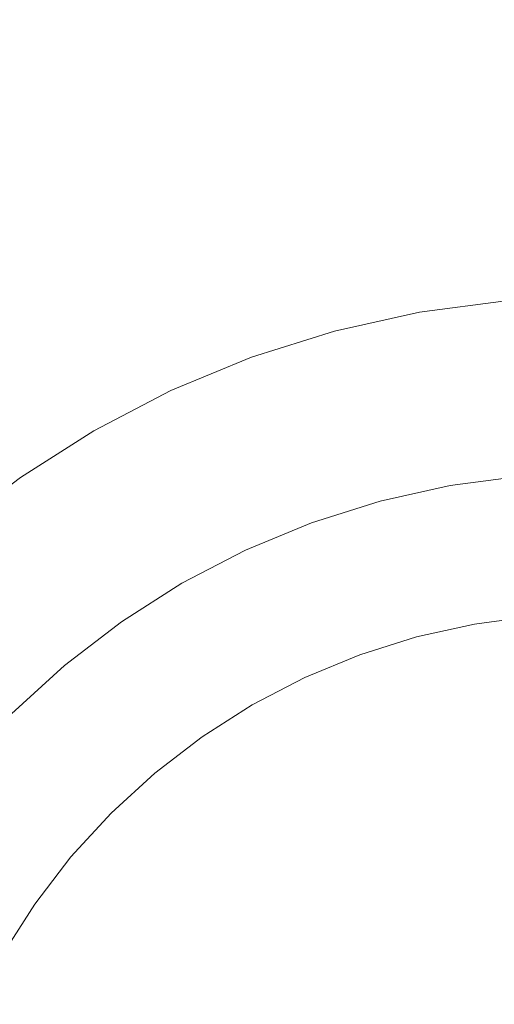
# Model space of a CAD drawing. Header units: millimetres. Extents: x 1865 to 2161, y 1201 to 1385.
# Tile 7 of 40: x 1914.58 to 1921.24, y 1232.95 to 1246.77. Entities that reach past the tile are written whole.
import ezdxf

# ---------------------------------------------------------------- set-up
doc = ezdxf.new("R2010")
doc.units = ezdxf.units.MM
doc.header["$LTSCALE"] = 25.4
doc.layers.add('Lighting-Moving Light', color=7, linetype='Continuous', lineweight=5)

# ---------------------------------------------------------------- blocks, each defined once
blk = doc.blocks.new('Group-1')
at = {"layer": 'Lighting-Moving Light', "color": 7, "linetype": 'Continuous', "lineweight": 5, "transparency": 33554687}
for points in [[(-107.035, -87.035, -16.5), (107.035, -87.035, -16.5), (107.035, 87.035, -16.5), (-107.035, 87.035, -16.5)], [(103.5, -83.5, -108.466), (-103.5, -83.5, -108.466), (-103.5, 83.5, -108.466), (103.5, 83.5, -108.466)]]:
    blk.add_3dface(points, dxfattribs=at)
for points, invisible_edges in [([(-93.623, -50.477, -16.465), (-92.431, -50.213, -16.465), (-91.22, -50.053, -16.465), (-90, -64, -16.465)], 12), ([(-91.22, -50.053, -16.465), (-92.431, -50.213, -16.465), (-92.002, -52.647, -1.637), (-91.005, -52.515, -1.637)], 10), ([(-92.431, -50.213, -16.465), (-93.623, -50.477, -16.465), (-92.984, -52.864, -1.637), (-92.002, -52.647, -1.637)], 10), ([(-95.917, -51.312, -16.465), (-94.788, -50.844, -16.465), (-93.623, -50.477, -16.465), (-90, -64, -16.465)], 12), ([(-93.623, -50.477, -16.465), (-94.788, -50.844, -16.465), (-93.943, -53.167, -1.637), (-92.984, -52.864, -1.637)], 10), ([(-94.788, -50.844, -16.465), (-95.917, -51.312, -16.465), (-94.872, -53.552, -1.637), (-93.943, -53.167, -1.637)], 10), ([(-98.03, -52.532, -16.465), (-97, -51.876, -16.465), (-95.917, -51.312, -16.465), (-90, -64, -16.465)], 12), ([(-95.917, -51.312, -16.465), (-97, -51.876, -16.465), (-95.764, -54.016, -1.637), (-94.872, -53.552, -1.637)], 10), ([(-97, -51.876, -16.465), (-98.03, -52.532, -16.465), (-96.612, -54.556, -1.637), (-95.764, -54.016, -1.637)], 10), ([(-99.899, -54.101, -16.465), (-98.999, -53.275, -16.465), (-98.03, -52.532, -16.465), (-90, -64, -16.465)], 12), ([(-98.03, -52.532, -16.465), (-98.999, -53.275, -16.465), (-97.41, -55.169, -1.637), (-96.612, -54.556, -1.637)], 10), ([(-92.975, -52.897, -1.475), (-91.996, -52.68, -1.475), (-92.002, -52.647, -1.637), (-92.984, -52.864, -1.637)], 11), ([(-91.996, -52.68, -1.475), (-91.002, -52.549, -1.475), (-91.005, -52.515, -1.637), (-92.002, -52.647, -1.637)], 11), ([(-91.988, -52.726, -1.316), (-90.998, -52.596, -1.316), (-91.002, -52.549, -1.475), (-91.996, -52.68, -1.475)], 15), ([(-91.977, -52.786, -1.162), (-90.992, -52.656, -1.162), (-90.998, -52.596, -1.316), (-91.988, -52.726, -1.316)], 15), ([(-92.963, -52.943, -1.316), (-91.988, -52.726, -1.316), (-91.996, -52.68, -1.475), (-92.975, -52.897, -1.475)], 15), ([(-92.947, -53.001, -1.162), (-91.977, -52.786, -1.162), (-91.988, -52.726, -1.316), (-92.963, -52.943, -1.316)], 15), ([(-92.928, -53.071, -1.014), (-91.965, -52.857, -1.014), (-91.977, -52.786, -1.162), (-92.947, -53.001, -1.162)], 15), ([(-91.965, -52.857, -1.014), (-90.986, -52.728, -1.014), (-90.992, -52.656, -1.162), (-91.977, -52.786, -1.162)], 15), ([(-91.95, -52.94, -0.872), (-90.979, -52.813, -0.872), (-90.986, -52.728, -1.014), (-91.965, -52.857, -1.014)], 15), ([(-93.931, -53.199, -1.475), (-92.975, -52.897, -1.475), (-92.984, -52.864, -1.637), (-93.943, -53.167, -1.637)], 11), ([(-93.915, -53.243, -1.316), (-92.963, -52.943, -1.316), (-92.975, -52.897, -1.475), (-93.931, -53.199, -1.475)], 15), ([(-92.907, -53.152, -0.872), (-91.95, -52.94, -0.872), (-91.965, -52.857, -1.014), (-92.928, -53.071, -1.014)], 15), ([(-91.933, -53.035, -0.737), (-90.97, -52.908, -0.737), (-90.979, -52.813, -0.872), (-91.95, -52.94, -0.872)], 15), ([(-91.915, -53.14, -0.611), (-90.961, -53.015, -0.611), (-90.97, -52.908, -0.737), (-91.933, -53.035, -0.737)], 15), ([(-93.895, -53.299, -1.162), (-92.947, -53.001, -1.162), (-92.963, -52.943, -1.316), (-93.915, -53.243, -1.316)], 15), ([(-93.87, -53.368, -1.014), (-92.928, -53.071, -1.014), (-92.947, -53.001, -1.162), (-93.895, -53.299, -1.162)], 15), ([(-92.882, -53.245, -0.737), (-91.933, -53.035, -0.737), (-91.95, -52.94, -0.872), (-92.907, -53.152, -0.872)], 15), ([(-92.854, -53.348, -0.611), (-91.915, -53.14, -0.611), (-91.933, -53.035, -0.737), (-92.882, -53.245, -0.737)], 15), ([(-91.895, -53.255, -0.494), (-90.951, -53.131, -0.494), (-90.961, -53.015, -0.611), (-91.915, -53.14, -0.611)], 15), ([(-94.858, -53.582, -1.475), (-93.931, -53.199, -1.475), (-93.943, -53.167, -1.637), (-94.872, -53.552, -1.637)], 11), ([(-94.838, -53.625, -1.316), (-93.915, -53.243, -1.316), (-93.931, -53.199, -1.475), (-94.858, -53.582, -1.475)], 15), ([(-93.841, -53.447, -0.872), (-92.907, -53.152, -0.872), (-92.928, -53.071, -1.014), (-93.87, -53.368, -1.014)], 15), ([(-93.808, -53.537, -0.737), (-92.882, -53.245, -0.737), (-92.907, -53.152, -0.872), (-93.841, -53.447, -0.872)], 15), ([(-92.824, -53.461, -0.494), (-91.895, -53.255, -0.494), (-91.915, -53.14, -0.611), (-92.854, -53.348, -0.611)], 15), ([(-91.873, -53.38, -0.387), (-90.94, -53.257, -0.387), (-90.951, -53.131, -0.494), (-91.895, -53.255, -0.494)], 15), ([(-98.999, -53.275, -16.465), (-99.899, -54.101, -16.465), (-98.152, -55.848, -1.637), (-97.41, -55.169, -1.637)], 10), ([(-94.813, -53.679, -1.162), (-93.895, -53.299, -1.162), (-93.915, -53.243, -1.316), (-94.838, -53.625, -1.316)], 15), ([(-94.782, -53.745, -1.014), (-93.87, -53.368, -1.014), (-93.895, -53.299, -1.162), (-94.813, -53.679, -1.162)], 15), ([(-93.772, -53.638, -0.611), (-92.854, -53.348, -0.611), (-92.882, -53.245, -0.737), (-93.808, -53.537, -0.737)], 15), ([(-92.791, -53.583, -0.387), (-91.873, -53.38, -0.387), (-91.895, -53.255, -0.494), (-92.824, -53.461, -0.494)], 15), ([(-91.849, -53.512, -0.291), (-90.928, -53.391, -0.291), (-90.94, -53.257, -0.387), (-91.873, -53.38, -0.387)], 15), ([(-94.746, -53.822, -0.872), (-93.841, -53.447, -0.872), (-93.87, -53.368, -1.014), (-94.782, -53.745, -1.014)], 15), ([(-94.706, -53.909, -0.737), (-93.808, -53.537, -0.737), (-93.841, -53.447, -0.872), (-94.746, -53.822, -0.872)], 15), ([(-93.732, -53.748, -0.494), (-92.824, -53.461, -0.494), (-92.854, -53.348, -0.611), (-93.772, -53.638, -0.611)], 15), ([(-93.688, -53.866, -0.387), (-92.791, -53.583, -0.387), (-92.824, -53.461, -0.494), (-93.732, -53.748, -0.494)], 15), ([(-92.756, -53.713, -0.291), (-91.849, -53.512, -0.291), (-91.873, -53.38, -0.387), (-92.791, -53.583, -0.387)], 15), ([(-91.825, -53.652, -0.206), (-90.916, -53.532, -0.206), (-90.928, -53.391, -0.291), (-91.849, -53.512, -0.291)], 15), ([(-95.747, -54.045, -1.475), (-94.858, -53.582, -1.475), (-94.872, -53.552, -1.637), (-95.764, -54.016, -1.637)], 11), ([(-95.724, -54.086, -1.316), (-94.838, -53.625, -1.316), (-94.858, -53.582, -1.475), (-95.747, -54.045, -1.475)], 15), ([(-94.66, -54.006, -0.611), (-93.772, -53.638, -0.611), (-93.808, -53.537, -0.737), (-94.706, -53.909, -0.737)], 15), ([(-93.642, -53.992, -0.291), (-92.756, -53.713, -0.291), (-92.791, -53.583, -0.387), (-93.688, -53.866, -0.387)], 15), ([(-92.72, -53.85, -0.206), (-91.825, -53.652, -0.206), (-91.849, -53.512, -0.291), (-92.756, -53.713, -0.291)], 15), ([(-91.799, -53.798, -0.134), (-90.903, -53.68, -0.134), (-90.916, -53.532, -0.206), (-91.825, -53.652, -0.206)], 15), ([(-95.694, -54.138, -1.162), (-94.813, -53.679, -1.162), (-94.838, -53.625, -1.316), (-95.724, -54.086, -1.316)], 15), ([(-95.657, -54.201, -1.014), (-94.782, -53.745, -1.014), (-94.813, -53.679, -1.162), (-95.694, -54.138, -1.162)], 15), ([(-95.615, -54.274, -0.872), (-94.746, -53.822, -0.872), (-94.782, -53.745, -1.014), (-95.657, -54.201, -1.014)], 15), ([(-94.611, -54.112, -0.494), (-93.732, -53.748, -0.494), (-93.772, -53.638, -0.611), (-94.66, -54.006, -0.611)], 15), ([(-94.558, -54.226, -0.387), (-93.688, -53.866, -0.387), (-93.732, -53.748, -0.494), (-94.611, -54.112, -0.494)], 15), ([(-93.594, -54.126, -0.206), (-92.72, -53.85, -0.206), (-92.756, -53.713, -0.291), (-93.642, -53.992, -0.291)], 15), ([(-92.681, -53.994, -0.134), (-91.799, -53.798, -0.134), (-91.825, -53.652, -0.206), (-92.72, -53.85, -0.206)], 15), ([(-91.772, -53.95, -0.074), (-90.889, -53.834, -0.074), (-90.903, -53.68, -0.134), (-91.799, -53.798, -0.134)], 15), ([(-95.567, -54.358, -0.737), (-94.706, -53.909, -0.737), (-94.746, -53.822, -0.872), (-95.615, -54.274, -0.872)], 15), ([(-94.501, -54.348, -0.291), (-93.642, -53.992, -0.291), (-93.688, -53.866, -0.387), (-94.558, -54.226, -0.387)], 15), ([(-93.543, -54.265, -0.134), (-92.681, -53.994, -0.134), (-92.72, -53.85, -0.206), (-93.594, -54.126, -0.206)], 15), ([(-92.641, -54.143, -0.074), (-91.772, -53.95, -0.074), (-91.799, -53.798, -0.134), (-92.681, -53.994, -0.134)], 15), ([(-91.745, -54.106, -0.027), (-90.876, -53.991, -0.027), (-90.889, -53.834, -0.074), (-91.772, -53.95, -0.074)], 15), ([(-96.593, -54.584, -1.475), (-95.747, -54.045, -1.475), (-95.764, -54.016, -1.637), (-96.612, -54.556, -1.637)], 11), ([(-95.514, -54.45, -0.611), (-94.66, -54.006, -0.611), (-94.706, -53.909, -0.737), (-95.567, -54.358, -0.737)], 15), ([(-95.455, -54.551, -0.494), (-94.611, -54.112, -0.494), (-94.66, -54.006, -0.611), (-95.514, -54.45, -0.611)], 15), ([(-94.441, -54.477, -0.206), (-93.594, -54.126, -0.206), (-93.642, -53.992, -0.291), (-94.501, -54.348, -0.291)], 15), ([(-93.49, -54.41, -0.074), (-92.641, -54.143, -0.074), (-92.681, -53.994, -0.134), (-93.543, -54.265, -0.134)], 15), ([(-92.6, -54.296, -0.027), (-91.745, -54.106, -0.027), (-91.772, -53.95, -0.074), (-92.641, -54.143, -0.074)], 15), ([(-91.717, -54.265, 0.007), (-90.862, -54.153, 0.007), (-90.876, -53.991, -0.027), (-91.745, -54.106, -0.027)], 15), ([(-101.468, -55.97, -16.465), (-100.725, -55.001, -16.465), (-99.899, -54.101, -16.465), (-90, -64, -16.465)], 12), ([(-96.566, -54.623, -1.316), (-95.724, -54.086, -1.316), (-95.747, -54.045, -1.475), (-96.593, -54.584, -1.475)], 15), ([(-96.532, -54.672, -1.162), (-95.694, -54.138, -1.162), (-95.724, -54.086, -1.316), (-96.566, -54.623, -1.316)], 15), ([(-96.49, -54.731, -1.014), (-95.657, -54.201, -1.014), (-95.694, -54.138, -1.162), (-96.532, -54.672, -1.162)], 15), ([(-95.392, -54.661, -0.387), (-94.558, -54.226, -0.387), (-94.611, -54.112, -0.494), (-95.455, -54.551, -0.494)], 15), ([(-94.378, -54.611, -0.134), (-93.543, -54.265, -0.134), (-93.594, -54.126, -0.206), (-94.441, -54.477, -0.206)], 15), ([(-93.436, -54.559, -0.027), (-92.6, -54.296, -0.027), (-92.641, -54.143, -0.074), (-93.49, -54.41, -0.074)], 15), ([(-92.558, -54.452, 0.007), (-91.717, -54.265, 0.007), (-91.745, -54.106, -0.027), (-92.6, -54.296, -0.027)], 15), ([(-91.688, -54.427, 0.028), (-90.847, -54.316, 0.028), (-90.862, -54.153, 0.007), (-91.717, -54.265, 0.007)], 15), ([(-96.441, -54.801, -0.872), (-95.615, -54.274, -0.872), (-95.657, -54.201, -1.014), (-96.49, -54.731, -1.014)], 15), ([(-96.386, -54.879, -0.737), (-95.567, -54.358, -0.737), (-95.615, -54.274, -0.872), (-96.441, -54.801, -0.872)], 15), ([(-95.325, -54.777, -0.291), (-94.501, -54.348, -0.291), (-94.558, -54.226, -0.387), (-95.392, -54.661, -0.387)], 15), ([(-94.313, -54.751, -0.074), (-93.49, -54.41, -0.074), (-93.543, -54.265, -0.134), (-94.378, -54.611, -0.134)], 15), ([(-93.381, -54.711, 0.007), (-92.558, -54.452, 0.007), (-92.6, -54.296, -0.027), (-93.436, -54.559, -0.027)], 15), ([(-92.516, -54.61, 0.028), (-91.688, -54.427, 0.028), (-91.717, -54.265, 0.007), (-92.558, -54.452, 0.007)], 15), ([(-96.325, -54.967, -0.611), (-95.514, -54.45, -0.611), (-95.567, -54.358, -0.737), (-96.386, -54.879, -0.737)], 15), ([(-95.254, -54.9, -0.206), (-94.441, -54.477, -0.206), (-94.501, -54.348, -0.291), (-95.325, -54.777, -0.291)], 15), ([(-94.246, -54.895, -0.027), (-93.436, -54.559, -0.027), (-93.49, -54.41, -0.074), (-94.313, -54.751, -0.074)], 15), ([(-92.473, -54.77, 0.035), (-91.659, -54.589, 0.035), (-91.688, -54.427, 0.028), (-92.516, -54.61, 0.028)], 14), ([(-91.659, -54.589, 0.035), (-90.833, -54.481, 0.035), (-90.847, -54.316, 0.028), (-91.688, -54.427, 0.028)], 14), ([(-97.389, -55.195, -1.475), (-96.593, -54.584, -1.475), (-96.612, -54.556, -1.637), (-97.41, -55.169, -1.637)], 11), ([(-97.358, -55.231, -1.316), (-96.566, -54.623, -1.316), (-96.593, -54.584, -1.475), (-97.389, -55.195, -1.475)], 15), ([(-96.258, -55.063, -0.494), (-95.455, -54.551, -0.494), (-95.514, -54.45, -0.611), (-96.325, -54.967, -0.611)], 15), ([(-96.186, -55.166, -0.387), (-95.392, -54.661, -0.387), (-95.455, -54.551, -0.494), (-96.258, -55.063, -0.494)], 15), ([(-95.18, -55.029, -0.134), (-94.378, -54.611, -0.134), (-94.441, -54.477, -0.206), (-95.254, -54.9, -0.206)], 15), ([(-94.178, -55.041, 0.007), (-93.381, -54.711, 0.007), (-93.436, -54.559, -0.027), (-94.246, -54.895, -0.027)], 15), ([(-93.325, -54.865, 0.028), (-92.516, -54.61, 0.028), (-92.558, -54.452, 0.007), (-93.381, -54.711, 0.007)], 15), ([(-90.833, -54.481, 0.035), (-91.659, -54.589, 0.035), (-92.473, -54.77, 0.035), (-90, -64, 0.035)], 12), ([(-97.32, -55.277, -1.162), (-96.532, -54.672, -1.162), (-96.566, -54.623, -1.316), (-97.358, -55.231, -1.316)], 15), ([(-97.273, -55.332, -1.014), (-96.49, -54.731, -1.014), (-96.532, -54.672, -1.162), (-97.32, -55.277, -1.162)], 15), ([(-96.108, -55.276, -0.291), (-95.325, -54.777, -0.291), (-95.392, -54.661, -0.387), (-96.186, -55.166, -0.387)], 15), ([(-95.103, -55.162, -0.074), (-94.313, -54.751, -0.074), (-94.378, -54.611, -0.134), (-95.18, -55.029, -0.134)], 15), ([(-94.108, -55.19, 0.028), (-93.325, -54.865, 0.028), (-93.381, -54.711, 0.007), (-94.178, -55.041, 0.007)], 15), ([(-93.268, -55.021, 0.035), (-92.473, -54.77, 0.035), (-92.516, -54.61, 0.028), (-93.325, -54.865, 0.028)], 14), ([(-97.219, -55.397, -0.872), (-96.441, -54.801, -0.872), (-96.49, -54.731, -1.014), (-97.273, -55.332, -1.014)], 15), ([(-97.157, -55.471, -0.737), (-96.386, -54.879, -0.737), (-96.441, -54.801, -0.872), (-97.219, -55.397, -0.872)], 15), ([(-96.027, -55.393, -0.206), (-95.254, -54.9, -0.206), (-95.325, -54.777, -0.291), (-96.108, -55.276, -0.291)], 15), ([(-95.023, -55.299, -0.027), (-94.246, -54.895, -0.027), (-94.313, -54.751, -0.074), (-95.103, -55.162, -0.074)], 15), ([(-92.473, -54.77, 0.035), (-93.268, -55.021, 0.035), (-94.038, -55.34, 0.035), (-90, -64, 0.035)], 12), ([(-97.088, -55.553, -0.611), (-96.325, -54.967, -0.611), (-96.386, -54.879, -0.737), (-97.157, -55.471, -0.737)], 15), ([(-97.013, -55.642, -0.494), (-96.258, -55.063, -0.494), (-96.325, -54.967, -0.611), (-97.088, -55.553, -0.611)], 15), ([(-95.942, -55.514, -0.134), (-95.18, -55.029, -0.134), (-95.254, -54.9, -0.206), (-96.027, -55.393, -0.206)], 15), ([(-94.942, -55.439, 0.007), (-94.178, -55.041, 0.007), (-94.246, -54.895, -0.027), (-95.023, -55.299, -0.027)], 15), ([(-94.038, -55.34, 0.035), (-93.268, -55.021, 0.035), (-93.325, -54.865, 0.028), (-94.108, -55.19, 0.028)], 14), ([(-96.932, -55.739, -0.387), (-96.186, -55.166, -0.387), (-96.258, -55.063, -0.494), (-97.013, -55.642, -0.494)], 15), ([(-95.853, -55.64, -0.074), (-95.103, -55.162, -0.074), (-95.18, -55.029, -0.134), (-95.942, -55.514, -0.134)], 15), ([(-94.86, -55.581, 0.028), (-94.108, -55.19, 0.028), (-94.178, -55.041, 0.007), (-94.942, -55.439, 0.007)], 15), ([(-98.128, -55.872, -1.475), (-97.389, -55.195, -1.475), (-97.41, -55.169, -1.637), (-98.152, -55.848, -1.637)], 11), ([(-98.095, -55.905, -1.316), (-97.358, -55.231, -1.316), (-97.389, -55.195, -1.475), (-98.128, -55.872, -1.475)], 15), ([(-98.052, -55.948, -1.162), (-97.32, -55.277, -1.162), (-97.358, -55.231, -1.316), (-98.095, -55.905, -1.316)], 15), ([(-98.001, -55.999, -1.014), (-97.273, -55.332, -1.014), (-97.32, -55.277, -1.162), (-98.052, -55.948, -1.162)], 15), ([(-96.846, -55.842, -0.291), (-96.108, -55.276, -0.291), (-96.186, -55.166, -0.387), (-96.932, -55.739, -0.387)], 15), ([(-96.754, -55.951, -0.206), (-96.027, -55.393, -0.206), (-96.108, -55.276, -0.291), (-96.846, -55.842, -0.291)], 15), ([(-95.763, -55.77, -0.027), (-95.023, -55.299, -0.027), (-95.103, -55.162, -0.074), (-95.853, -55.64, -0.074)], 15), ([(-94.778, -55.724, 0.035), (-94.038, -55.34, 0.035), (-94.108, -55.19, 0.028), (-94.86, -55.581, 0.028)], 14), ([(-97.941, -56.059, -0.872), (-97.219, -55.397, -0.872), (-97.273, -55.332, -1.014), (-98.001, -55.999, -1.014)], 15), ([(-97.873, -56.127, -0.737), (-97.157, -55.471, -0.737), (-97.219, -55.397, -0.872), (-97.941, -56.059, -0.872)], 15), ([(-96.659, -56.064, -0.134), (-95.942, -55.514, -0.134), (-96.027, -55.393, -0.206), (-96.754, -55.951, -0.206)], 15), ([(-95.67, -55.903, 0.007), (-94.942, -55.439, 0.007), (-95.023, -55.299, -0.027), (-95.763, -55.77, -0.027)], 15), ([(-94.038, -55.34, 0.035), (-94.778, -55.724, 0.035), (-95.481, -56.172, 0.035), (-90, -64, 0.035)], 12), ([(-97.798, -56.202, -0.611), (-97.088, -55.553, -0.611), (-97.157, -55.471, -0.737), (-97.873, -56.127, -0.737)], 15), ([(-97.715, -56.285, -0.494), (-97.013, -55.642, -0.494), (-97.088, -55.553, -0.611), (-97.798, -56.202, -0.611)], 15), ([(-96.56, -56.182, -0.074), (-95.853, -55.64, -0.074), (-95.942, -55.514, -0.134), (-96.659, -56.064, -0.134)], 15), ([(-95.576, -56.037, 0.028), (-94.86, -55.581, 0.028), (-94.942, -55.439, 0.007), (-95.67, -55.903, 0.007)], 15), ([(-97.626, -56.374, -0.387), (-96.932, -55.739, -0.387), (-97.013, -55.642, -0.494), (-97.715, -56.285, -0.494)], 15), ([(-96.458, -56.304, -0.027), (-95.763, -55.77, -0.027), (-95.853, -55.64, -0.074), (-96.56, -56.182, -0.074)], 15), ([(-95.481, -56.172, 0.035), (-94.778, -55.724, 0.035), (-94.86, -55.581, 0.028), (-95.576, -56.037, 0.028)], 14), ([(-97.531, -56.469, -0.291), (-96.846, -55.842, -0.291), (-96.932, -55.739, -0.387), (-97.626, -56.374, -0.387)], 15), ([(-96.354, -56.428, 0.007), (-95.67, -55.903, 0.007), (-95.763, -55.77, -0.027), (-96.458, -56.304, -0.027)], 15), ([(-98.668, -56.727, -1.014), (-98.001, -55.999, -1.014), (-98.052, -55.948, -1.162), (-98.723, -56.68, -1.162)], 15), ([(-97.43, -56.57, -0.206), (-96.754, -55.951, -0.206), (-96.846, -55.842, -0.291), (-97.531, -56.469, -0.291)], 15), ([(-97.325, -56.675, -0.134), (-96.659, -56.064, -0.134), (-96.754, -55.951, -0.206), (-97.43, -56.57, -0.206)], 15), ([(-96.248, -56.553, 0.028), (-95.576, -56.037, 0.028), (-95.67, -55.903, 0.007), (-96.354, -56.428, 0.007)], 15), ([(-102.688, -58.083, -16.465), (-102.124, -57, -16.465), (-101.468, -55.97, -16.465), (-90, -64, -16.465)], 12), ([(-98.603, -56.781, -0.872), (-97.941, -56.059, -0.872), (-98.001, -55.999, -1.014), (-98.668, -56.727, -1.014)], 15), ([(-98.529, -56.843, -0.737), (-97.873, -56.127, -0.737), (-97.941, -56.059, -0.872), (-98.603, -56.781, -0.872)], 15), ([(-97.216, -56.784, -0.074), (-96.56, -56.182, -0.074), (-96.659, -56.064, -0.134), (-97.325, -56.675, -0.134)], 15), ([(-96.142, -56.68, 0.035), (-95.481, -56.172, 0.035), (-95.576, -56.037, 0.028), (-96.248, -56.553, 0.028)], 14), ([(-98.447, -56.912, -0.611), (-97.798, -56.202, -0.611), (-97.873, -56.127, -0.737), (-98.529, -56.843, -0.737)], 15), ([(-98.358, -56.987, -0.494), (-97.715, -56.285, -0.494), (-97.798, -56.202, -0.611), (-98.447, -56.912, -0.611)], 15), ([(-97.104, -56.896, -0.027), (-96.458, -56.304, -0.027), (-96.56, -56.182, -0.074), (-97.216, -56.784, -0.074)], 15), ([(-95.481, -56.172, 0.035), (-96.142, -56.68, 0.035), (-96.757, -57.243, 0.035), (-90, -64, 0.035)], 12), ([(-98.261, -57.068, -0.387), (-97.626, -56.374, -0.387), (-97.715, -56.285, -0.494), (-98.358, -56.987, -0.494)], 15), ([(-98.158, -57.154, -0.291), (-97.531, -56.469, -0.291), (-97.626, -56.374, -0.387), (-98.261, -57.068, -0.387)], 15), ([(-96.99, -57.01, 0.007), (-96.354, -56.428, 0.007), (-96.458, -56.304, -0.027), (-97.104, -56.896, -0.027)], 15), ([(-98.049, -57.246, -0.206), (-97.43, -56.57, -0.206), (-97.531, -56.469, -0.291), (-98.158, -57.154, -0.291)], 15), ([(-96.874, -57.126, 0.028), (-96.248, -56.553, 0.028), (-96.354, -56.428, 0.007), (-96.99, -57.01, 0.007)], 15), ([(-97.936, -57.341, -0.134), (-97.325, -56.675, -0.134), (-97.43, -56.57, -0.206), (-98.049, -57.246, -0.206)], 15), ([(-96.757, -57.243, 0.035), (-96.142, -56.68, 0.035), (-96.248, -56.553, 0.028), (-96.874, -57.126, 0.028)], 14), ([(-97.818, -57.44, -0.074), (-97.216, -56.784, -0.074), (-97.325, -56.675, -0.134), (-97.936, -57.341, -0.134)], 15), ([(-97.696, -57.542, -0.027), (-97.104, -56.896, -0.027), (-97.216, -56.784, -0.074), (-97.818, -57.44, -0.074)], 15), ([(-97.572, -57.646, 0.007), (-96.99, -57.01, 0.007), (-97.104, -56.896, -0.027), (-97.696, -57.542, -0.027)], 15), ([(-97.447, -57.752, 0.028), (-96.874, -57.126, 0.028), (-96.99, -57.01, 0.007), (-97.572, -57.646, 0.007)], 15), ([(-97.32, -57.858, 0.035), (-96.757, -57.243, 0.035), (-96.874, -57.126, 0.028), (-97.447, -57.752, 0.028)], 14), ([(-98.486, -58.058, -0.134), (-97.936, -57.341, -0.134), (-98.049, -57.246, -0.206), (-98.607, -57.973, -0.206)], 15), ([(-98.36, -58.147, -0.074), (-97.818, -57.44, -0.074), (-97.936, -57.341, -0.134), (-98.486, -58.058, -0.134)], 15), ([(-96.757, -57.243, 0.035), (-97.32, -57.858, 0.035), (-97.828, -58.519, 0.035), (-90, -64, 0.035)], 12), ([(-98.23, -58.237, -0.027), (-97.696, -57.542, -0.027), (-97.818, -57.44, -0.074), (-98.36, -58.147, -0.074)], 15), ([(-98.097, -58.33, 0.007), (-97.572, -57.646, 0.007), (-97.696, -57.542, -0.027), (-98.23, -58.237, -0.027)], 15), ([(-97.963, -58.424, 0.028), (-97.447, -57.752, 0.028), (-97.572, -57.646, 0.007), (-98.097, -58.33, 0.007)], 15), ([(-97.828, -58.519, 0.035), (-97.32, -57.858, 0.035), (-97.447, -57.752, 0.028), (-97.963, -58.424, 0.028)], 14), ([(-103.523, -60.377, -16.465), (-103.156, -59.212, -16.465), (-102.688, -58.083, -16.465), (-90, -64, -16.465)], 12), ([(-98.419, -59.14, 0.028), (-97.963, -58.424, 0.028), (-98.097, -58.33, 0.007), (-98.561, -59.058, 0.007)], 15), ([(-98.276, -59.222, 0.035), (-97.828, -58.519, 0.035), (-97.963, -58.424, 0.028), (-98.419, -59.14, 0.028)], 14), ([(-97.828, -58.519, 0.035), (-98.276, -59.222, 0.035), (-98.66, -59.962, 0.035), (-90, -64, 0.035)], 12)]:
    blk.add_3dface(points, dxfattribs=dict(at, invisible_edges=invisible_edges))
at = {"layer": 'Lighting-Moving Light', "color": 0, "flags": 1}
for tag in ['Yoke', '3D_Symbol_Name', 'Weight', 'Weight', 'Wattage', 'Candlepower', 'Body', 'Model_Name', 'Beam_Angle', 'Field_Angle', 'Remarks', 'Beam_Angle_2', 'Field_Angle_2', 'Num_Channels', 'Frame_Size', 'Device_Type', 'FixtureID', 'Frame_Size', 'Base', 'Lens', 'Inst_Type', 'Lamp']:
    blk.add_attdef(tag, (-144.25, -164.904), '', height=0.18, dxfattribs=at)

msp = doc.modelspace()

# ---------------------------------------------------------------- block references
at = {"layer": 'Lighting-Moving Light', "color": 7, "transparency": 33554687}
msp.add_blockref('Group-1', (2012.623, 1292.88), dxfattribs=at)

doc.saveas('drawing.dxf')
